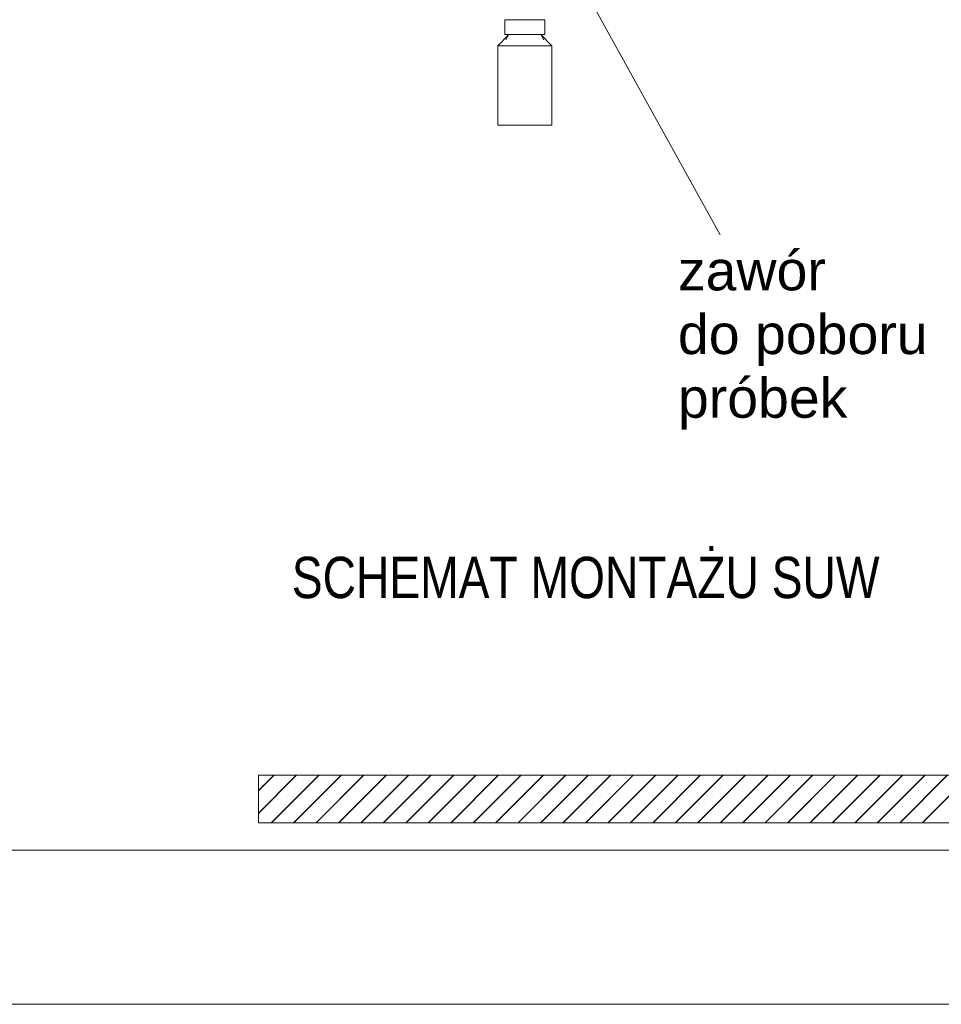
# Model space of a CAD drawing. Header units: inches. Extents: x 57112 to 98566, y -51777 to -16564.
# Tile 4 of 138: x 71319 to 71528, y -21359 to -21136. Entities that reach past the tile are written whole.
import ezdxf

# ---------------------------------------------------------------- set-up
doc = ezdxf.new("R2010")
doc.units = ezdxf.units.IN
doc.header["$MEASUREMENT"] = 0
doc.layers.get('0').update_dxf_attribs({"color": 251, "lineweight": 0})
doc.layers.add('08b-TABELKA -opisy', color=7, linetype='Continuous', lineweight=0)
doc.layers.add('A--tabelka rysunku', color=7, linetype='Continuous', lineweight=0)
doc.styles.get("Standard").update_dxf_attribs({"font": 'arial.ttf', "width": 0.75})

# ---------------------------------------------------------------- blocks, each defined once
blk = doc.blocks.new('*X2776')
for p, q in [((-317.2, 4312), (-297.9, 4331.4)), ((-317.2, 4283.7), (-269.6, 4331.4)), ((-317.2, 4311.6), (-297.5, 4331.4)), ((-317.2, 4283.3), (-269.2, 4331.4)), ((-301.3, 4271.4), (-241.3, 4331.4)), ((-300.9, 4271.4), (-240.9, 4331.4)), ((-273, 4271.4), (-213, 4331.4)), ((-272.6, 4271.4), (-212.6, 4331.4)), ((-244.7, 4271.4), (-184.7, 4331.4)), ((-244.3, 4271.4), (-184.3, 4331.4)), ((-216.4, 4271.4), (-156.4, 4331.4)), ((-216, 4271.4), (-156, 4331.4)), ((-188.2, 4271.4), (-128.2, 4331.4)), ((-187.8, 4271.4), (-127.8, 4331.4)), ((-159.9, 4271.4), (-99.9, 4331.4)), ((-159.5, 4271.4), (-99.5, 4331.4)), ((-131.6, 4271.4), (-71.6, 4331.4)), ((-131.2, 4271.4), (-71.2, 4331.4)), ((-103.3, 4271.4), (-43.3, 4331.4)), ((-102.9, 4271.4), (-42.9, 4331.4)), ((-75, 4271.4), (-15, 4331.4)), ((-74.6, 4271.4), (-14.6, 4331.4)), ((-46.7, 4271.4), (13.3, 4331.4)), ((-46.3, 4271.4), (13.7, 4331.4)), ((-18.5, 4271.4), (41.5, 4331.4)), ((-18.1, 4271.4), (41.9, 4331.4)), ((9.8, 4271.4), (69.8, 4331.4)), ((10.2, 4271.4), (70.2, 4331.4)), ((38.1, 4271.4), (98.1, 4331.4)), ((38.5, 4271.4), (98.5, 4331.4)), ((66.4, 4271.4), (126.4, 4331.4)), ((66.8, 4271.4), (126.8, 4331.4)), ((94.7, 4271.4), (154.7, 4331.4)), ((95.1, 4271.4), (155.1, 4331.4)), ((123, 4271.4), (183, 4331.4)), ((123.4, 4271.4), (183.4, 4331.4)), ((151.3, 4271.4), (211.3, 4331.4)), ((151.7, 4271.4), (211.7, 4331.4)), ((179.5, 4271.4), (239.5, 4331.4)), ((179.9, 4271.4), (239.9, 4331.4)), ((207.8, 4271.4), (267.8, 4331.4)), ((208.2, 4271.4), (268.2, 4331.4)), ((236.1, 4271.4), (296.1, 4331.4)), ((236.5, 4271.4), (296.5, 4331.4)), ((264.4, 4271.4), (324.4, 4331.4)), ((264.8, 4271.4), (324.8, 4331.4)), ((292.7, 4271.4), (352.7, 4331.4)), ((293.1, 4271.4), (353.1, 4331.4)), ((321, 4271.4), (381, 4331.4)), ((321.4, 4271.4), (381.4, 4331.4)), ((349.2, 4271.4), (409.2, 4331.4)), ((349.6, 4271.4), (409.6, 4331.4)), ((377.5, 4271.4), (437.5, 4331.4)), ((377.9, 4271.4), (437.9, 4331.4)), ((405.8, 4271.4), (465.8, 4331.4)), ((406.2, 4271.4), (466.2, 4331.4)), ((434.1, 4271.4), (494.1, 4331.4)), ((434.5, 4271.4), (494.5, 4331.4)), ((462.4, 4271.4), (522.4, 4331.4)), ((462.8, 4271.4), (522.8, 4331.4)), ((490.7, 4271.4), (550.7, 4331.4)), ((491.1, 4271.4), (551.1, 4331.4)), ((518.9, 4271.4), (578.9, 4331.4)), ((519.3, 4271.4), (579.3, 4331.4))]:
    blk.add_line(p, q)
blk = doc.blocks.new('A$C6761DF6A')
for p, q in [((872.3, 1177.4), (1113.6, 741.4)), ((842.3, 1012.2), (892.3, 1012.2)), ((842.3, 993.8), (842.3, 1012.2)), ((892.3, 1012.2), (892.3, 993.8)), ((847.3, 993.8), (833.2, 979.6)), ((892.3, 993.8), (842.3, 993.8)), ((847.3, 993.8), (843.3, 986.9)), ((887.3, 993.8), (901.4, 979.6)), ((887.3, 993.8), (891.3, 986.9)), ((833.2, 979.6), (833.2, 879.6)), ((833.2, 979.6), (901.4, 979.6)), ((901.4, 879.6), (901.4, 979.6)), ((833.2, 879.6), (901.4, 879.6)), ((531.6, 0), (531.6, 60)), ((531.6, 60), (2201.4, 60)), ((3261.5, 0), (531.6, 0))]:
    blk.add_line(p, q)
blk.add_blockref('*X2776', (848.9, -4271.4))
for s, p in [('zawór', (1060.2, 671.2)), ('do poboru', (1060.2, 590.9)), ('próbek', (1060.2, 510.6))]:
    blk.add_text(s, height=50).set_placement(p)

msp = doc.modelspace()

# ---------------------------------------------------------------- linework, layer by layer
at = {"layer": 'A--tabelka rysunku', "linetype": 'Continuous', "elevation": 151.8}
for points in [[(71112.151, -21359.191), (73212.151, -21359.191), (73212.151, -19874.191), (71112.151, -19874.191)], [(71237.151, -21324.191), (73177.151, -21324.191), (73177.151, -19909.191), (71237.151, -19909.191)]]:
    msp.add_lwpolyline(points, close=True, dxfattribs=at)

# ---------------------------------------------------------------- block references
at = {"color": 6, "linetype": 'Continuous', "lineweight": 60, "ltscale": 8, "xscale": 0.18, "yscale": 0.18, "zscale": 0.18}
msp.add_blockref('A$C6761DF6A', (71277.559, -21318.021), dxfattribs=at)

# ---------------------------------------------------------------- texts
at = {"layer": '08b-TABELKA -opisy', "insert": (71380.829, -21257.656, 151.8), "char_height": 9.375, "width": 224.24661, "attachment_point": 1}
msp.add_mtext('\\W0.8;SCHEMAT MONTAŻU SUW', dxfattribs=at)

doc.saveas('drawing.dxf')
